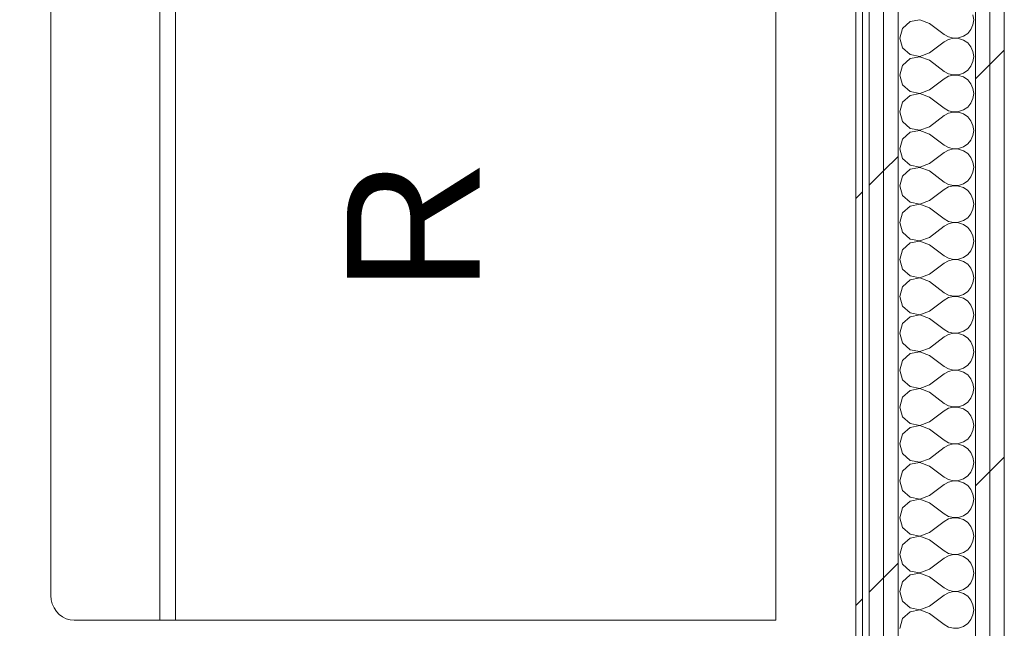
# Model space of a CAD drawing. Header units: millimetres. Extents: x -28277 to 305935, y -19284 to 4746.
# Tile 180 of 256: x 171247 to 172137, y -683 to -133. Entities that reach past the tile are written whole.
import ezdxf
from ezdxf.enums import TextEntityAlignment as Align

# ---------------------------------------------------------------- set-up
doc = ezdxf.new("R2010")
doc.units = ezdxf.units.MM
doc.header["$MEASUREMENT"] = 0
doc.linetypes.add('Wipeout_Contour', pattern=[1000, 0, -1000])
doc.layers.add('Nuevo_08_E_Envans secs', color=7, linetype='Continuous')
doc.layers.add('Nuevo_08_E_Envans secs_Pluma_Nº__1', color=7, linetype='Continuous', lineweight=5)
doc.layers.add('Nuevo_09_EI_Mobiliari cuines_Pluma_Nº__1', color=7, linetype='Continuous', lineweight=5)
for name, color, linetype, lineweight, true_color in [('Nuevo_08_E_Envans secs_Pluma_Nº__102', 7, 'Continuous', 5, 0xcccccc), ('Nuevo_08_E_Envans secs_Pluma_Nº__171', 171, 'Continuous', 13, 0xaaaaff), ('Nuevo_08_E_Envans secs_Pluma_Nº__177', 7, 'Continuous', 15, 0xf7e046)]:
    doc.layers.add(name, color=color, linetype=linetype, lineweight=lineweight, true_color=true_color)
doc.styles.add('Estilo_Generado_1', font='arial.ttf')
pattern_1 = [(45, (184431.64, 0), (-367.696, 367.696), [390, -130]), (45, (184431.64, 367.7), (-367.696, 367.696), [390, -130])]

# ---------------------------------------------------------------- blocks, each defined once
blk = doc.blocks.new('*X488', base_point=(184431.64, 0))
at = {"layer": 'Nuevo_08_E_Envans secs_Pluma_Nº__102', "color": 254, "linetype": 'Continuous', "lineweight": 5, "true_color": 0xcccccc}
for p, q in [((172060.64, -133.4), (172051.69, -135.09)), ((172069.14, -136.67), (172060.64, -133.4)), ((172109.14, -133.33), (172108.51, -128.78)), ((172108.51, -137.89), (172109.14, -133.33)), ((172044.96, -141.24), (172042.47, -150)), ((172051.69, -135.09), (172044.96, -141.24)), ((172069.14, -136.67), (172082.47, -146.67)), ((172103.72, -145.64), (172106.65, -142.1)), ((172106.65, -142.1), (172108.51, -137.89)), ((172042.47, -150), (172044.96, -158.76)), ((172082.47, -146.67), (172086.5, -148.89)), ((172086.5, -151.11), (172082.47, -153.33)), ((172086.5, -148.89), (172090.98, -149.93)), ((172090.98, -150.07), (172086.5, -151.11)), ((172090.98, -149.93), (172095.57, -149.71)), ((172095.57, -150.29), (172090.98, -150.07)), ((172095.57, -149.71), (172099.93, -148.24)), ((172099.93, -151.76), (172095.57, -150.29)), ((172099.93, -148.24), (172103.72, -145.64)), ((172044.96, -158.76), (172051.69, -164.91)), ((172069.14, -163.33), (172082.47, -153.33)), ((172103.72, -154.36), (172099.93, -151.76)), ((172106.65, -157.9), (172103.72, -154.36)), ((172108.51, -162.11), (172106.65, -157.9)), ((172051.69, -168.43), (172044.96, -174.57)), ((172051.69, -164.91), (172060.64, -166.6)), ((172060.64, -166.73), (172051.69, -168.43)), ((172060.64, -166.6), (172069.14, -163.33)), ((172069.14, -170), (172060.64, -166.73)), ((172109.14, -166.67), (172108.51, -162.11)), ((172108.51, -171.22), (172109.14, -166.67)), ((172044.96, -174.57), (172042.47, -183.33)), ((172069.14, -170), (172082.47, -180)), ((172103.72, -178.97), (172106.65, -175.43)), ((172106.65, -175.43), (172108.51, -171.22)), ((172042.47, -183.33), (172044.96, -192.1)), ((172069.14, -196.67), (172082.47, -186.67)), ((172082.47, -180), (172086.5, -182.23)), ((172086.5, -184.44), (172082.47, -186.67)), ((172086.5, -182.23), (172090.98, -183.27)), ((172090.98, -183.4), (172086.5, -184.44)), ((172090.98, -183.27), (172095.57, -183.04)), ((172095.57, -183.62), (172090.98, -183.4)), ((172095.57, -183.04), (172099.93, -181.57)), ((172099.93, -185.09), (172095.57, -183.62)), ((172099.93, -181.57), (172103.72, -178.97)), ((172103.72, -187.7), (172099.93, -185.09)), ((172044.96, -192.1), (172051.69, -198.24)), ((172106.65, -191.24), (172103.72, -187.7)), ((172108.51, -195.45), (172106.65, -191.24)), ((172109.14, -200), (172108.51, -195.45)), ((172051.69, -201.76), (172044.96, -207.9)), ((172051.69, -198.24), (172060.64, -199.93)), ((172060.64, -200.07), (172051.69, -201.76)), ((172060.64, -199.93), (172069.14, -196.67)), ((172069.14, -203.33), (172060.64, -200.07)), ((172069.14, -203.33), (172082.47, -213.33)), ((172106.65, -208.76), (172108.51, -204.55)), ((172108.51, -204.55), (172109.14, -200)), ((172044.96, -207.9), (172042.47, -216.67)), ((172082.47, -213.33), (172086.5, -215.56)), ((172099.93, -214.91), (172103.72, -212.3)), ((172103.72, -212.3), (172106.65, -208.76)), ((172042.47, -216.67), (172044.96, -225.43)), ((172069.14, -230), (172082.47, -220)), ((172086.5, -217.77), (172082.47, -220)), ((172086.5, -215.56), (172090.98, -216.6)), ((172090.98, -216.73), (172086.5, -217.77)), ((172090.98, -216.6), (172095.57, -216.38)), ((172095.57, -216.96), (172090.98, -216.73)), ((172095.57, -216.38), (172099.93, -214.91)), ((172099.93, -218.43), (172095.57, -216.96)), ((172103.72, -221.03), (172099.93, -218.43)), ((172106.65, -224.57), (172103.72, -221.03)), ((172044.96, -225.43), (172051.69, -231.57)), ((172060.64, -233.27), (172069.14, -230)), ((172108.51, -228.78), (172106.65, -224.57)), ((172109.14, -233.33), (172108.51, -228.78)), ((172051.69, -235.09), (172044.96, -241.24)), ((172051.69, -231.57), (172060.64, -233.27)), ((172060.64, -233.4), (172051.69, -235.09)), ((172069.14, -236.67), (172060.64, -233.4)), ((172069.14, -236.67), (172082.47, -246.67)), ((172106.65, -242.1), (172108.51, -237.89)), ((172108.51, -237.89), (172109.14, -233.33)), ((172044.96, -241.24), (172042.47, -250)), ((172082.47, -246.67), (172086.5, -248.89)), ((172086.5, -248.89), (172090.98, -249.93)), ((172095.57, -249.71), (172099.93, -248.24)), ((172099.93, -248.24), (172103.72, -245.64)), ((172103.72, -245.64), (172106.65, -242.1)), ((172042.47, -250), (172044.96, -258.76)), ((172069.14, -263.33), (172082.47, -253.33)), ((172086.5, -251.11), (172082.47, -253.33)), ((172090.98, -250.07), (172086.5, -251.11)), ((172090.98, -249.93), (172095.57, -249.71)), ((172095.57, -250.29), (172090.98, -250.07)), ((172099.93, -251.76), (172095.57, -250.29)), ((172103.72, -254.36), (172099.93, -251.76)), ((172106.65, -257.9), (172103.72, -254.36)), ((172108.51, -262.11), (172106.65, -257.9)), ((172044.96, -258.76), (172051.69, -264.91)), ((172051.69, -264.91), (172060.64, -266.6)), ((172060.64, -266.73), (172051.69, -268.43)), ((172060.64, -266.6), (172069.14, -263.33)), ((172069.14, -270), (172060.64, -266.73)), ((172109.14, -266.67), (172108.51, -262.11)), ((172108.51, -271.22), (172109.14, -266.67)), ((172044.96, -274.57), (172042.47, -283.33)), ((172051.69, -268.43), (172044.96, -274.57)), ((172069.14, -270), (172082.47, -280)), ((172103.72, -278.97), (172106.65, -275.43)), ((172106.65, -275.43), (172108.51, -271.22)), ((172042.47, -283.33), (172044.96, -292.1)), ((172082.47, -280), (172086.5, -282.23)), ((172086.5, -284.44), (172082.47, -286.67)), ((172086.5, -282.23), (172090.98, -283.27)), ((172090.98, -283.4), (172086.5, -284.44)), ((172090.98, -283.27), (172095.57, -283.04)), ((172095.57, -283.62), (172090.98, -283.4)), ((172095.57, -283.04), (172099.93, -281.57)), ((172099.93, -285.09), (172095.57, -283.62)), ((172099.93, -281.57), (172103.72, -278.97)), ((172044.96, -292.1), (172051.69, -298.24)), ((172069.14, -296.67), (172082.47, -286.67)), ((172103.72, -287.7), (172099.93, -285.09)), ((172106.65, -291.24), (172103.72, -287.7)), ((172108.51, -295.45), (172106.65, -291.24)), ((172051.69, -301.76), (172044.96, -307.9)), ((172051.69, -298.24), (172060.64, -299.93)), ((172060.64, -300.07), (172051.69, -301.76)), ((172060.64, -299.93), (172069.14, -296.67)), ((172069.14, -303.33), (172060.64, -300.07)), ((172109.14, -300), (172108.51, -295.45)), ((172108.51, -304.55), (172109.14, -300)), ((172044.96, -307.9), (172042.47, -316.67)), ((172069.14, -303.33), (172082.47, -313.33)), ((172103.72, -312.3), (172106.65, -308.76)), ((172106.65, -308.76), (172108.51, -304.55)), ((172042.47, -316.67), (172044.96, -325.43)), ((172069.14, -330), (172082.47, -320)), ((172082.47, -313.33), (172086.5, -315.56)), ((172086.5, -317.77), (172082.47, -320)), ((172086.5, -315.56), (172090.98, -316.6)), ((172090.98, -316.73), (172086.5, -317.77)), ((172090.98, -316.6), (172095.57, -316.38)), ((172095.57, -316.96), (172090.98, -316.73)), ((172095.57, -316.38), (172099.93, -314.91)), ((172099.93, -318.43), (172095.57, -316.96)), ((172099.93, -314.91), (172103.72, -312.3)), ((172103.72, -321.03), (172099.93, -318.43)), ((172044.96, -325.43), (172051.69, -331.57)), ((172106.65, -324.57), (172103.72, -321.03)), ((172108.51, -328.78), (172106.65, -324.57)), ((172109.14, -333.33), (172108.51, -328.78)), ((172051.69, -335.09), (172044.96, -341.24)), ((172051.69, -331.57), (172060.64, -333.27)), ((172060.64, -333.4), (172051.69, -335.09)), ((172060.64, -333.27), (172069.14, -330)), ((172069.14, -336.67), (172060.64, -333.4)), ((172069.14, -336.67), (172082.47, -346.67)), ((172106.65, -342.1), (172108.51, -337.89)), ((172108.51, -337.89), (172109.14, -333.33)), ((172044.96, -341.24), (172042.47, -350)), ((172082.47, -346.67), (172086.5, -348.89)), ((172099.93, -348.24), (172103.72, -345.64)), ((172103.72, -345.64), (172106.65, -342.1)), ((172042.47, -350), (172044.96, -358.76)), ((172069.14, -363.33), (172082.47, -353.33)), ((172086.5, -351.11), (172082.47, -353.33)), ((172086.5, -348.89), (172090.98, -349.93)), ((172090.98, -350.07), (172086.5, -351.11)), ((172090.98, -349.93), (172095.57, -349.71)), ((172095.57, -350.29), (172090.98, -350.07)), ((172095.57, -349.71), (172099.93, -348.24)), ((172099.93, -351.76), (172095.57, -350.29)), ((172103.72, -354.36), (172099.93, -351.76)), ((172106.65, -357.9), (172103.72, -354.36)), ((172044.96, -358.76), (172051.69, -364.91)), ((172060.64, -366.6), (172069.14, -363.33)), ((172108.51, -362.11), (172106.65, -357.9)), ((172109.14, -366.67), (172108.51, -362.11)), ((172051.69, -368.43), (172044.96, -374.57)), ((172051.69, -364.91), (172060.64, -366.6)), ((172060.64, -366.73), (172051.69, -368.43)), ((172069.14, -370), (172060.64, -366.73)), ((172069.14, -370), (172082.47, -380)), ((172106.65, -375.43), (172108.51, -371.22)), ((172108.51, -371.22), (172109.14, -366.67)), ((172044.96, -374.57), (172042.47, -383.33)), ((172082.47, -380), (172086.5, -382.23)), ((172086.5, -382.23), (172090.98, -383.27)), ((172095.57, -383.04), (172099.93, -381.57)), ((172099.93, -381.57), (172103.72, -378.97)), ((172103.72, -378.97), (172106.65, -375.43)), ((172042.47, -383.33), (172044.96, -392.1)), ((172069.14, -396.67), (172082.47, -386.67)), ((172086.5, -384.44), (172082.47, -386.67)), ((172090.98, -383.4), (172086.5, -384.44)), ((172090.98, -383.27), (172095.57, -383.04)), ((172095.57, -383.62), (172090.98, -383.4)), ((172099.93, -385.09), (172095.57, -383.62)), ((172103.72, -387.7), (172099.93, -385.09)), ((172106.65, -391.24), (172103.72, -387.7)), ((172108.51, -395.45), (172106.65, -391.24)), ((172044.96, -392.1), (172051.69, -398.24)), ((172051.69, -398.24), (172060.64, -399.93)), ((172060.64, -400.07), (172051.69, -401.76)), ((172060.64, -399.93), (172069.14, -396.67)), ((172069.14, -403.33), (172060.64, -400.07)), ((172109.14, -400), (172108.51, -395.45)), ((172108.51, -404.55), (172109.14, -400)), ((172044.96, -407.9), (172042.47, -416.67)), ((172051.69, -401.76), (172044.96, -407.9)), ((172069.14, -403.33), (172082.47, -413.33)), ((172103.72, -412.3), (172106.65, -408.76)), ((172106.65, -408.76), (172108.51, -404.55)), ((172042.47, -416.67), (172044.96, -425.43)), ((172082.47, -413.33), (172086.5, -415.56)), ((172086.5, -417.77), (172082.47, -420)), ((172086.5, -415.56), (172090.98, -416.6)), ((172090.98, -416.73), (172086.5, -417.77)), ((172090.98, -416.6), (172095.57, -416.38)), ((172095.57, -416.96), (172090.98, -416.73)), ((172095.57, -416.38), (172099.93, -414.91)), ((172099.93, -418.43), (172095.57, -416.96)), ((172099.93, -414.91), (172103.72, -412.3)), ((172044.96, -425.43), (172051.69, -431.57)), ((172069.14, -430), (172082.47, -420)), ((172103.72, -421.03), (172099.93, -418.43)), ((172106.65, -424.57), (172103.72, -421.03)), ((172108.51, -428.78), (172106.65, -424.57)), ((172051.69, -435.09), (172044.96, -441.24)), ((172051.69, -431.57), (172060.64, -433.27)), ((172060.64, -433.4), (172051.69, -435.09)), ((172060.64, -433.27), (172069.14, -430)), ((172069.14, -436.67), (172060.64, -433.4)), ((172109.14, -433.33), (172108.51, -428.78)), ((172108.51, -437.89), (172109.14, -433.33)), ((172044.96, -441.24), (172042.47, -450)), ((172069.14, -436.67), (172082.47, -446.67)), ((172103.72, -445.64), (172106.65, -442.1)), ((172106.65, -442.1), (172108.51, -437.89)), ((172042.47, -450), (172044.96, -458.76)), ((172069.14, -463.33), (172082.47, -453.33)), ((172082.47, -446.67), (172086.5, -448.89)), ((172086.5, -451.11), (172082.47, -453.33)), ((172086.5, -448.89), (172090.98, -449.93)), ((172090.98, -450.07), (172086.5, -451.11)), ((172090.98, -449.93), (172095.57, -449.71)), ((172095.57, -450.29), (172090.98, -450.07)), ((172095.57, -449.71), (172099.93, -448.24)), ((172099.93, -451.76), (172095.57, -450.29)), ((172099.93, -448.24), (172103.72, -445.64)), ((172103.72, -454.36), (172099.93, -451.76)), ((172044.96, -458.76), (172051.69, -464.91)), ((172106.65, -457.9), (172103.72, -454.36)), ((172108.51, -462.11), (172106.65, -457.9)), ((172109.14, -466.67), (172108.51, -462.11)), ((172051.69, -468.43), (172044.96, -474.57)), ((172051.69, -464.91), (172060.64, -466.6)), ((172060.64, -466.73), (172051.69, -468.43)), ((172060.64, -466.6), (172069.14, -463.33)), ((172069.14, -470), (172060.64, -466.73)), ((172069.14, -470), (172082.47, -480)), ((172106.65, -475.43), (172108.51, -471.22)), ((172108.51, -471.22), (172109.14, -466.67)), ((172044.96, -474.57), (172042.47, -483.33)), ((172082.47, -480), (172086.5, -482.23)), ((172099.93, -481.57), (172103.72, -478.97)), ((172103.72, -478.97), (172106.65, -475.43)), ((172042.47, -483.33), (172044.96, -492.1)), ((172069.14, -496.67), (172082.47, -486.67)), ((172086.5, -484.44), (172082.47, -486.67)), ((172086.5, -482.23), (172090.98, -483.27)), ((172090.98, -483.4), (172086.5, -484.44)), ((172090.98, -483.27), (172095.57, -483.04)), ((172095.57, -483.62), (172090.98, -483.4)), ((172095.57, -483.04), (172099.93, -481.57)), ((172099.93, -485.09), (172095.57, -483.62)), ((172103.72, -487.7), (172099.93, -485.09)), ((172106.65, -491.24), (172103.72, -487.7)), ((172044.96, -492.1), (172051.69, -498.24)), ((172060.64, -499.93), (172069.14, -496.67)), ((172108.51, -495.45), (172106.65, -491.24)), ((172109.14, -500), (172108.51, -495.45)), ((172051.69, -501.76), (172044.96, -507.9)), ((172051.69, -498.24), (172060.64, -499.93)), ((172060.64, -500.07), (172051.69, -501.76)), ((172069.14, -503.33), (172060.64, -500.07)), ((172069.14, -503.33), (172082.47, -513.33)), ((172106.65, -508.76), (172108.51, -504.55)), ((172108.51, -504.55), (172109.14, -500)), ((172044.96, -507.9), (172042.47, -516.67)), ((172082.47, -513.33), (172086.5, -515.56)), ((172086.5, -515.56), (172090.98, -516.6)), ((172095.57, -516.38), (172099.93, -514.91)), ((172099.93, -514.91), (172103.72, -512.3)), ((172103.72, -512.3), (172106.65, -508.76)), ((172042.47, -516.67), (172044.96, -525.43)), ((172069.14, -530), (172082.47, -520)), ((172086.5, -517.77), (172082.47, -520)), ((172090.98, -516.73), (172086.5, -517.77)), ((172090.98, -516.6), (172095.57, -516.38)), ((172095.57, -516.96), (172090.98, -516.73)), ((172099.93, -518.43), (172095.57, -516.96)), ((172103.72, -521.03), (172099.93, -518.43)), ((172106.65, -524.57), (172103.72, -521.03)), ((172108.51, -528.78), (172106.65, -524.57)), ((172044.96, -525.43), (172051.69, -531.57)), ((172051.69, -531.57), (172060.64, -533.27)), ((172060.64, -533.4), (172051.69, -535.09)), ((172060.64, -533.27), (172069.14, -530)), ((172069.14, -536.67), (172060.64, -533.4)), ((172109.14, -533.33), (172108.51, -528.78)), ((172108.51, -537.89), (172109.14, -533.33)), ((172044.96, -541.24), (172042.47, -550)), ((172051.69, -535.09), (172044.96, -541.24)), ((172069.14, -536.67), (172082.47, -546.67)), ((172103.72, -545.64), (172106.65, -542.1)), ((172106.65, -542.1), (172108.51, -537.89)), ((172042.47, -550), (172044.96, -558.76)), ((172082.47, -546.67), (172086.5, -548.89)), ((172086.5, -551.11), (172082.47, -553.33)), ((172086.5, -548.89), (172090.98, -549.93)), ((172090.98, -550.07), (172086.5, -551.11)), ((172090.98, -549.93), (172095.57, -549.71)), ((172095.57, -550.29), (172090.98, -550.07)), ((172095.57, -549.71), (172099.93, -548.24)), ((172099.93, -551.76), (172095.57, -550.29)), ((172099.93, -548.24), (172103.72, -545.64)), ((172044.96, -558.76), (172051.69, -564.91)), ((172069.14, -563.33), (172082.47, -553.33)), ((172103.72, -554.36), (172099.93, -551.76)), ((172106.65, -557.9), (172103.72, -554.36)), ((172108.51, -562.11), (172106.65, -557.9)), ((172051.69, -568.43), (172044.96, -574.57)), ((172051.69, -564.91), (172060.64, -566.6)), ((172060.64, -566.73), (172051.69, -568.43)), ((172060.64, -566.6), (172069.14, -563.33)), ((172069.14, -570), (172060.64, -566.73)), ((172109.14, -566.67), (172108.51, -562.11)), ((172108.51, -571.22), (172109.14, -566.67)), ((172044.96, -574.57), (172042.47, -583.33)), ((172069.14, -570), (172082.47, -580)), ((172103.72, -578.97), (172106.65, -575.43)), ((172106.65, -575.43), (172108.51, -571.22)), ((172042.47, -583.33), (172044.96, -592.1)), ((172069.14, -596.67), (172082.47, -586.67)), ((172082.47, -580), (172086.5, -582.23)), ((172086.5, -584.44), (172082.47, -586.67)), ((172086.5, -582.23), (172090.98, -583.27)), ((172090.98, -583.4), (172086.5, -584.44)), ((172090.98, -583.27), (172095.57, -583.04)), ((172095.57, -583.62), (172090.98, -583.4)), ((172095.57, -583.04), (172099.93, -581.57)), ((172099.93, -585.09), (172095.57, -583.62)), ((172099.93, -581.57), (172103.72, -578.97)), ((172103.72, -587.7), (172099.93, -585.09)), ((172044.96, -592.1), (172051.69, -598.24)), ((172106.65, -591.24), (172103.72, -587.7)), ((172108.51, -595.45), (172106.65, -591.24)), ((172109.14, -600), (172108.51, -595.45)), ((172051.69, -601.76), (172044.96, -607.9)), ((172051.69, -598.24), (172060.64, -599.93)), ((172060.64, -600.07), (172051.69, -601.76)), ((172060.64, -599.93), (172069.14, -596.67)), ((172069.14, -603.33), (172060.64, -600.07)), ((172069.14, -603.33), (172082.47, -613.33)), ((172106.65, -608.76), (172108.51, -604.55)), ((172108.51, -604.55), (172109.14, -600)), ((172044.96, -607.9), (172042.47, -616.67)), ((172082.47, -613.33), (172086.5, -615.56)), ((172099.93, -614.91), (172103.72, -612.3)), ((172103.72, -612.3), (172106.65, -608.76)), ((172042.47, -616.67), (172044.96, -625.43)), ((172069.14, -630), (172082.47, -620)), ((172086.5, -617.77), (172082.47, -620)), ((172086.5, -615.56), (172090.98, -616.6)), ((172090.98, -616.73), (172086.5, -617.77)), ((172090.98, -616.6), (172095.57, -616.38)), ((172095.57, -616.96), (172090.98, -616.73)), ((172095.57, -616.38), (172099.93, -614.91)), ((172099.93, -618.43), (172095.57, -616.96)), ((172103.72, -621.03), (172099.93, -618.43)), ((172106.65, -624.57), (172103.72, -621.03)), ((172044.96, -625.43), (172051.69, -631.57)), ((172051.69, -631.57), (172060.64, -633.27)), ((172060.64, -633.27), (172069.14, -630)), ((172108.51, -628.78), (172106.65, -624.57)), ((172109.14, -633.33), (172108.51, -628.78)), ((172051.69, -635.09), (172044.96, -641.24)), ((172060.64, -633.4), (172051.69, -635.09)), ((172069.14, -636.67), (172060.64, -633.4)), ((172069.14, -636.67), (172082.47, -646.67)), ((172106.65, -642.1), (172108.51, -637.89)), ((172108.51, -637.89), (172109.14, -633.33)), ((172044.96, -641.24), (172042.47, -650)), ((172082.47, -646.67), (172086.5, -648.89)), ((172086.5, -648.89), (172090.98, -649.93)), ((172095.57, -649.71), (172099.93, -648.24)), ((172099.93, -648.24), (172103.72, -645.64)), ((172103.72, -645.64), (172106.65, -642.1)), ((172042.47, -650), (172044.96, -658.76)), ((172069.14, -663.33), (172082.47, -653.33)), ((172086.5, -651.11), (172082.47, -653.33)), ((172090.98, -650.07), (172086.5, -651.11)), ((172090.98, -649.93), (172095.57, -649.71)), ((172095.57, -650.29), (172090.98, -650.07)), ((172099.93, -651.76), (172095.57, -650.29)), ((172103.72, -654.36), (172099.93, -651.76)), ((172106.65, -657.9), (172103.72, -654.36)), ((172108.51, -662.11), (172106.65, -657.9)), ((172044.96, -658.76), (172051.69, -664.91)), ((172051.69, -664.91), (172060.64, -666.6)), ((172060.64, -666.73), (172051.69, -668.43)), ((172060.64, -666.6), (172069.14, -663.33)), ((172069.14, -670), (172060.64, -666.73)), ((172109.14, -666.67), (172108.51, -662.11)), ((172108.51, -671.22), (172109.14, -666.67)), ((172044.96, -674.57), (172042.47, -683.33)), ((172051.69, -668.43), (172044.96, -674.57)), ((172069.14, -670), (172082.47, -680)), ((172103.72, -678.97), (172106.65, -675.43)), ((172106.65, -675.43), (172108.51, -671.22)), ((172082.47, -680), (172086.5, -682.23)), ((172086.5, -682.23), (172090.98, -683.27)), ((172090.98, -683.27), (172095.57, -683.04)), ((172095.57, -683.04), (172099.93, -681.57)), ((172099.93, -681.57), (172103.72, -678.97))]:
    blk.add_line(p, q, dxfattribs=at)
blk = doc.blocks.new('Muro_143_7', base_point=(172002.81, -1061.81))
at = {"color": 254, "linetype": 'Wipeout_Contour', "lineweight": 0, "ltscale": 688053.07258}
blk.add_wipeout([(172002.81, 2034.55), (172002.81, -996.81), (172008.81, -996.81), (172008.81, 2034.55)], dxfattribs=at).dxf.layer = 'Nuevo_08_E_Envans secs'
at = {"color": 254, "linetype": 'Wipeout_Contour', "lineweight": 0, "ltscale": 688115.069892}
blk.add_wipeout([(172014.81, 2034.55), (172014.81, -996.81), (172027.81, -996.81), (172027.81, 2034.55)], dxfattribs=at).dxf.layer = 'Nuevo_08_E_Envans secs'
at = {"layer": 'Nuevo_08_E_Envans secs_Pluma_Nº__171', "linetype": 'Continuous', "lineweight": 13, "true_color": 0xaaaaff}
h = blk.add_hatch(dxfattribs=at)
h.set_pattern_fill('Panellat_HPL_0007', color=161, style=0, pattern_type=2)
h.set_pattern_definition(pattern_1)
h.paths.add_polyline_path([(172002.81, 2034.55), (172002.81, -996.81), (172008.81, -996.81), (172008.81, 2034.55)])
at = {"layer": 'Nuevo_08_E_Envans secs_Pluma_Nº__177', "linetype": 'Continuous', "lineweight": 15, "true_color": 0xf7e046}
h = blk.add_hatch(dxfattribs=at)
h.set_pattern_fill('Panellat_HPL_0007', color=53, style=0, pattern_type=2)
h.set_pattern_definition(pattern_1)
h.paths.add_polyline_path([(172014.81, 2034.55), (172014.81, -996.81), (172027.81, -996.81), (172027.81, 2034.55)])
at = {"layer": 'Nuevo_08_E_Envans secs_Pluma_Nº__1', "color": 7, "linetype": 'Continuous', "lineweight": 5}
for p, q in [((172008.81, 2034.55), (172008.81, -996.81)), ((172014.81, 2034.55), (172014.81, -996.81))]:
    blk.add_line(p, q, dxfattribs=at)
at = {"layer": 'Nuevo_08_E_Envans secs_Pluma_Nº__1', "color": 7, "linetype": 'Continuous', "lineweight": 5, "flags": 128}
blk.add_lwpolyline([(172002.81, 2034.55), (172002.81, -996.81)], dxfattribs=at)
at = {"color": 254, "linetype": 'Wipeout_Contour', "lineweight": 0, "ltscale": 688167.067637}
blk.add_wipeout([(172027.81, 2034.55), (172027.81, -996.81), (172040.81, -996.81), (172040.81, 2034.55)], dxfattribs=at).dxf.layer = 'Nuevo_08_E_Envans secs'
at = {"layer": 'Nuevo_08_E_Envans secs_Pluma_Nº__177', "linetype": 'Continuous', "lineweight": 15, "true_color": 0xf7e046}
h = blk.add_hatch(dxfattribs=at)
h.set_pattern_fill('Panellat_HPL_0007', color=53, style=0, pattern_type=2)
h.set_pattern_definition(pattern_1)
h.paths.add_polyline_path([(172027.81, 2034.55), (172027.81, -996.81), (172040.81, -996.81), (172040.81, 2034.55)])
at = {"layer": 'Nuevo_08_E_Envans secs_Pluma_Nº__1', "color": 7, "linetype": 'Continuous', "lineweight": 5}
for p, q in [((172027.81, 2034.55), (172027.81, -996.81)), ((172040.81, 2034.55), (172040.81, -996.81))]:
    blk.add_line(p, q, dxfattribs=at)
at = {"layer": 'Nuevo_08_E_Envans secs', "color": 7, "lineweight": 20}
blk.add_blockref('*X488', (184431.64, 0), dxfattribs=at)
at = {"color": 254, "linetype": 'Wipeout_Contour', "lineweight": 0, "ltscale": 688499.05325}
blk.add_wipeout([(172110.81, 2034.55), (172110.81, -996.81), (172123.81, -996.81), (172123.81, 2034.55)], dxfattribs=at).dxf.layer = 'Nuevo_08_E_Envans secs'
at = {"layer": 'Nuevo_08_E_Envans secs_Pluma_Nº__177', "linetype": 'Continuous', "lineweight": 15, "true_color": 0xf7e046}
h = blk.add_hatch(dxfattribs=at)
h.set_pattern_fill('Panellat_HPL_0007', color=53, style=0, pattern_type=2)
h.set_pattern_definition(pattern_1)
h.paths.add_polyline_path([(172110.81, 2034.55), (172110.81, -996.81), (172123.81, -996.81), (172123.81, 2034.55)])
at = {"layer": 'Nuevo_08_E_Envans secs_Pluma_Nº__1', "color": 7, "linetype": 'Continuous', "lineweight": 5}
blk.add_line((172110.81, 2034.55), (172110.81, -996.81), dxfattribs=at)
at = {"color": 254, "linetype": 'Wipeout_Contour', "lineweight": 0, "ltscale": 688551.050998}
blk.add_wipeout([(172123.81, 2034.55), (172123.81, -996.81), (172136.81, -996.81), (172136.81, 2034.55)], dxfattribs=at).dxf.layer = 'Nuevo_08_E_Envans secs'
at = {"layer": 'Nuevo_08_E_Envans secs_Pluma_Nº__177', "linetype": 'Continuous', "lineweight": 15, "true_color": 0xf7e046}
h = blk.add_hatch(dxfattribs=at)
h.set_pattern_fill('Panellat_HPL_0007', color=53, style=0, pattern_type=2)
h.set_pattern_definition(pattern_1)
h.paths.add_polyline_path([(172123.81, 2034.55), (172123.81, -996.81), (172136.81, -996.81), (172136.81, 2034.55)])
at = {"layer": 'Nuevo_08_E_Envans secs_Pluma_Nº__1', "color": 7, "linetype": 'Continuous', "lineweight": 5}
for p, q in [((172123.81, 2034.55), (172123.81, -996.81)), ((172136.81, 2034.55), (172136.81, -996.81))]:
    blk.add_line(p, q, dxfattribs=at)
blk = doc.blocks.new('Nevera 27_2')
at = {"layer": 'Nuevo_09_EI_Mobiliari cuines_Pluma_Nº__1', "color": 7, "linetype": 'Continuous', "lineweight": 5}
for p, q in [((698.95, 112.68), (0, 112.68)), ((698.95, 98.59), (0, 98.59)), ((53.42, 0), (128.58, 0))]:
    blk.add_line(p, q, dxfattribs=at)
at = {"layer": 'Nuevo_09_EI_Mobiliari cuines_Pluma_Nº__1', "color": 7, "linetype": 'Continuous', "lineweight": 5, "flags": 128}
blk.add_lwpolyline([(676.4, 0), (680.32, 0.32), (684.11, 1.27), (687.68, 2.83), (690.9, 4.94), (693.68, 7.55), (695.93, 10.56), (697.59, 13.9), (698.61, 17.46), (698.95, 21.13), (698.95, 654.83), (0, 654.83), (0, 21.13), (0.34, 17.46), (1.36, 13.9), (3.02, 10.56), (5.28, 7.55), (8.06, 4.94), (11.28, 2.83), (14.84, 1.27), (18.63, 0.32), (22.55, 0), (53.42, 0), (53.42, -28.17), (128.58, -28.17), (128.58, 0)], close=True, dxfattribs=at)
at = {"layer": 'Nuevo_09_EI_Mobiliari cuines_Pluma_Nº__1', "color": 7, "lineweight": 5, "style": 'Estilo_Generado_1'}
blk.add_attdef('txt', text='', height=120, rotation=180, dxfattribs=at).set_placement((349.48, 334.27), align=Align.MIDDLE_CENTER)

msp = doc.modelspace()

# ---------------------------------------------------------------- block references
at = {"layer": 'Nuevo_08_E_Envans secs', "color": 7, "lineweight": 20}
msp.add_blockref('Muro_143_7', (172002.808, -1061.805), dxfattribs=at)
at = {"layer": 'Nuevo_09_EI_Mobiliari cuines_Pluma_Nº__1', "color": 7, "linetype": 'Continuous', "lineweight": 5}
ref = msp.add_blockref('Nevera 27_2', (171275.415, 22.874), dxfattribs=dict(at, zscale=1000, rotation=270))
ref.add_attrib('txt', 'R', dxfattribs={"color": 7, "lineweight": 5, "height": 120, "rotation": 90, "style": 'Estilo_Generado_1'}).set_placement((171602.832, -319.745), align=Align.MIDDLE_CENTER)

doc.saveas('drawing.dxf')
